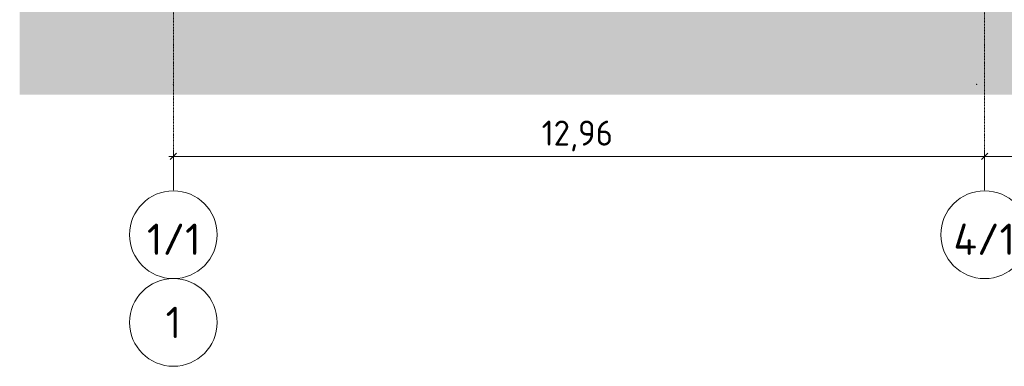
# Model space of a CAD drawing. Header units: millimetres. Extents: x -2957 to 755902, y -5565 to 302042.
# Tile 1 of 65: x -2957 to 12766, y -5565 to -34. Entities that reach past the tile are written whole.
import ezdxf

# ---------------------------------------------------------------- set-up
doc = ezdxf.new("R2010")
doc.units = ezdxf.units.MM
doc.header["$MEASUREMENT"] = 0
doc.linetypes.add('Штрихпунктирная', pattern=[6.702778, 3.527778, -1.763889, 0, -1.411111])
for name, color, linetype, lineweight in [('0_Ном._пера__1', 7, 'Continuous', 0), ('0_Ном._пера__141', 7, 'Continuous', 5), ('0_Ном._пера__19', 255, 'Continuous', 0), ('АР-Чертеж-Размеры.АР_Ном._пера__1', 7, 'Continuous', 0)]:
    doc.layers.add(name, color=color, linetype=linetype, lineweight=lineweight)
doc.layers.add('АР-Чертеж-Размеры.АР', color=7, linetype='Continuous')
doc.styles.add('РЎР“Р•РќР•Р\xa0РР\xa0_РЎРўРР›Р¬_1', font='isocpeur.ttf')
doc.styles.add('РЎР“Р•РќР•Р\xa0РР\xa0_РЎРўРР›Р¬_2', font='GOST_Common.ttf')
doc.dimstyles.new('СГЕНЕРИР_СТИЛЬ__1', dxfattribs={"dimtxt": 400, "dimasz": 95, "dimexe": 0.18, "dimexo": 30000, "dimgap": 0, "dimtad": 1, "dimtih": 1, "dimtoh": 1, "dimlfac": 0.001, "dimzin": 0, "dimdsep": 46, "dimtxsty": 'РЎР“Р•РќР•Р\xa0РР\xa0_РЎРўРР›Р¬_2', "dimblk": 'ARROWHEAD_6', "dimblk1": 'ARROWHEAD_6', "dimblk2": 'ARROWHEAD_6', "dimcen": 0.09, "dimclrd": 7, "dimclre": 7, "dimclrt": 7, "dimadec": 0, "dimazin": 0, "dimtfac": 1, "dimtdec": 4, "dimtmove": 0, "dimatfit": 3, "dimfxl": 0, "dimtolj": 1, "dimtzin": 0, "dimarcsym": 0})

# ---------------------------------------------------------------- blocks, each defined once
blk = doc.blocks.new('*D5')
at = {"layer": 'АР-Чертеж-Размеры.АР_Ном._пера__1', "color": 7, "linetype": 'Continuous', "lineweight": 0}
for p, q in [((-453, -2166), (-553, -2266)), ((-503, -2735), (-503, -2123)), ((12502, -2166), (12402, -2266)), ((12452, -2735), (12452, -2123)), ((-578, -2216), (-503, -2216)), ((-503, -2216), (12452, -2216))]:
    blk.add_line(p, q, dxfattribs=at)
at = {"layer": 'АР-Чертеж-Размеры.АР_Ном._пера__1', "color": 7, "lineweight": 0, "insert": (5378, -2136), "char_height": 400, "attachment_point": 7, "style": 'РЎР“Р•РќР•Р\xa0РР\xa0_РЎРўРР›Р¬_2'}
blk.add_mtext('\\A1;{\\pql;\\fGOST Common|b0|i0|c204|p0;\\W1.000000;12,96}', dxfattribs=at)
blk = doc.blocks.new('ARROWHEAD_6')
at = {"color": 0, "linetype": 'Continuous', "lineweight": 0}
for p, q in [((0, 0), (-1, 0)), ((-0.5, -0.5), (0.5, 0.5))]:
    blk.add_line(p, q, dxfattribs=at)
blk = doc.blocks.new('*D6')
at = {"layer": 'АР-Чертеж-Размеры.АР_Ном._пера__1', "color": 7, "linetype": 'Continuous', "lineweight": 0}
for p, q in [((24927, -2310), (24927, 226)), ((12502, -2166), (12402, -2266)), ((12452, -2735), (12452, -2123)), ((24877, -2266), (24977, -2166)), ((12452, -2216), (24927, -2216)), ((24927, -2216), (25002, -2216))]:
    blk.add_line(p, q, dxfattribs=at)
at = {"layer": 'АР-Чертеж-Размеры.АР_Ном._пера__1', "color": 7, "lineweight": 0, "insert": (18073, -2136), "char_height": 400, "attachment_point": 7, "style": 'РЎР“Р•РќР•Р\xa0РР\xa0_РЎРўРР›Р¬_2'}
blk.add_mtext('\\A1;{\\pql;\\fGOST Common|b0|i0|c204|p0;\\W1.000000;12,48}', dxfattribs=at)

msp = doc.modelspace()

# ---------------------------------------------------------------- hatches: boundary and pattern name
at = {"layer": '0_Ном._пера__19', "linetype": 'Continuous', "lineweight": 0}
msp.add_hatch(color=255, dxfattribs=at).paths.add_polyline_path([(-1428.408, 1480), (-2957.29, 1480), (-2957.29, -1229.779), (72266.494, -1229.779), (72266.494, -1020), (69303.533, -1020), (68099.519, -970), (65824.087, -970), (61264.04, -820), (58816.258, -820), (57616.084, -770), (55112.904, -770), (46493.232, -320), (44804.283, -320), (42480.722, -120), (40540.916, -120), (34959.559, 10), (33019.766, 10), (31819.766, 129.966), (29515.484, 129.966), (28315.752, 279.957), (24344.365, 279.77), (24344.494, 230), (21142.335, 230), (17457.459, 230), (17457.459, 430), (13373.862, 430), (11819.362, 484.104), (11819.362, 780), (8890.013, 780), (8890.013, 1179.704), (5649.407, 1180.011), (5649.407, 1400), (3605.317, 1400), (2583.924, 1379.971)])

# ---------------------------------------------------------------- linework, layer by layer
at = {"layer": '0_Ном._пера__1', "color": 7, "linetype": 'Штрихпунктирная', "lineweight": 0}
for p, q in [((-503.173, 1656.256), (-503.173, -1064.134)), ((12451.827, 1656.256), (12451.827, -1064.134)), ((-503.173, -1064.134), (-503.173, -2764.635)), ((12451.827, -1064.134), (12451.827, -2764.635))]:
    msp.add_line(p, q, dxfattribs=at)
at = {"layer": '0_Ном._пера__1', "color": 7, "linetype": 'Continuous', "lineweight": 0}
for centre in [(-503.173, -3464.635), (12451.827, -3464.635), (-503.173, -4864.634)]:
    msp.add_circle(centre, 700, dxfattribs=at)
at = {"layer": '0_Ном._пера__1', "color": 7, "linetype": 'Штрихпунктирная', "lineweight": 0}
for p in [(-503.787, -1064.134), (-503.787, -1064.134), (12322.82, -1064.134), (12322.82, -1064.134)]:
    msp.add_point(p, dxfattribs=at)

# ---------------------------------------------------------------- texts
at = {"layer": '0_Ном._пера__141', "color": 7, "linetype": 'Continuous', "lineweight": 5, "char_height": 500, "style": 'РЎР“Р•РќР•Р\xa0РР\xa0_РЎРўРР›Р¬_1'}
for s, insert, attachment_point in [('\\A1;{\\pql;\\fISOCPEUR|b0|i0|c204|p0;\\W1.000000;1/1}', (-926.399, -3787.215), 7), ('\\A1;{\\pql;\\fISOCPEUR|b0|i0|c204|p0;\\W1.000000;4/1}', (11953.762, -3787.215), 7), ('\\A1;{\\pql;\\fISOCPEUR|b0|i0|c204|p0;\\W1.000000;1}', (-627.044, -4864.634), 4)]:
    msp.add_mtext(s, dxfattribs=dict(at, insert=insert, attachment_point=attachment_point))

# ---------------------------------------------------------------- dimensions: what is measured, and where the dimension line sits
at = {"layer": 'АР-Чертеж-Размеры.АР', "color": 7, "linetype": 'Continuous', "lineweight": 0}
for base, p1, p2, picture, middle in [((24926.827238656, -2216.27822144), (12451.827238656, -2764.6345869), (24926.827238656, 256.25611693), '*D6', (18743.237270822, -1936.278220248)), ((12451.827238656, -2216.27822144), (-503.172761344, -2764.6345869), (12451.827238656, -2764.6345869), '*D5', (6048.439192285, -1936.278220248))]:
    dim = msp.add_linear_dim(base=base, p1=p1, p2=p2, dimstyle='СГЕНЕРИР_СТИЛЬ__1', dxfattribs=at)
    dim.commit()
    dim.dimension.update_dxf_attribs({"geometry": picture, "text_midpoint": middle, "dimtype": 160})

doc.saveas('drawing.dxf')
